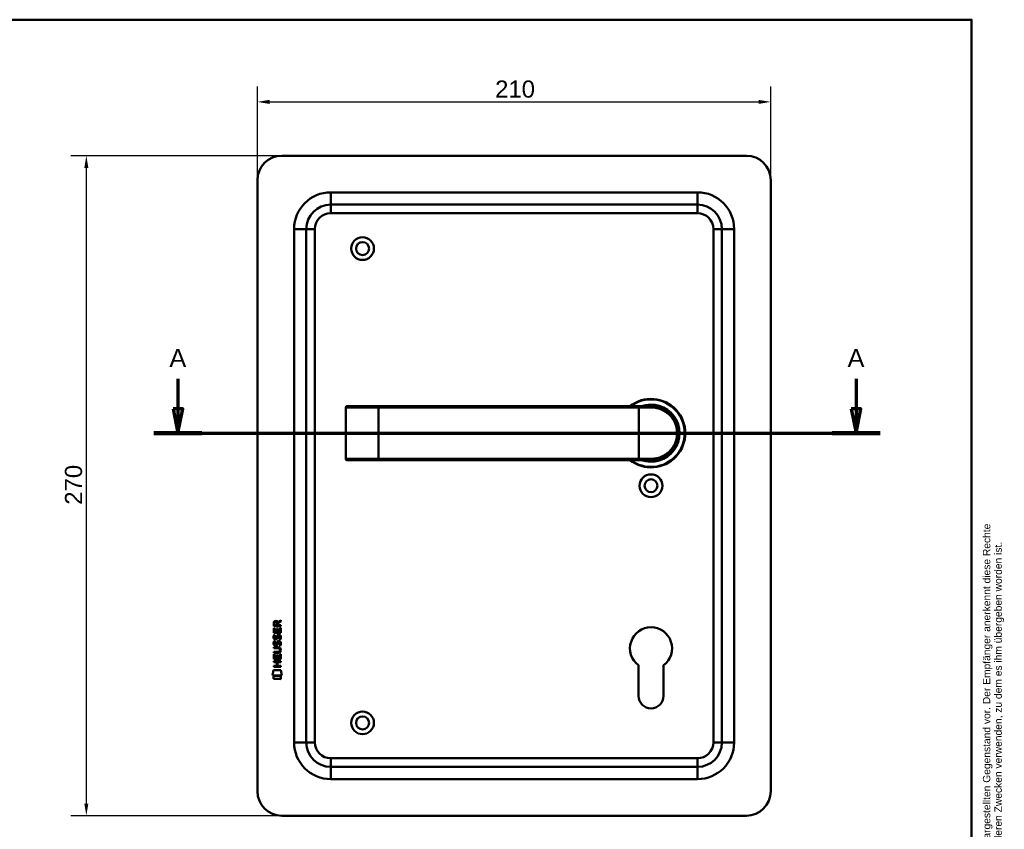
# Model space of a CAD drawing. Header units: millimetres. Extents: x 20 to 833, y 20 to 574.
# Tile 4 of 4: x 431 to 833, y 243 to 574. Entities that reach past the tile are written whole.
import ezdxf
from ezdxf.enums import TextEntityAlignment as Align

# ---------------------------------------------------------------- set-up
doc = ezdxf.new("R2010")
doc.units = ezdxf.units.MM
doc.header["$LTSCALE"] = 2
for name, color, linetype, lineweight in [('Bemaßungen(DIN)', 7, 'Continuous', 25), ('Schnittansichtslinien(DIN)', 7, 'Continuous', 70), ('Sichtbare Kanten(DIN)', 7, 'Continuous', 50), ('Sichtbare tangentiale Kanten(DIN)', 7, 'Continuous', 50), ('Skizziergeometrie(DIN)', 7, 'Continuous', 50), ('Skizzierlinie(DIN)', 7, 'Continuous', 25), ('Symbole(DIN)', 7, 'Continuous', 25)]:
    doc.layers.add(name, color=color, linetype=linetype, lineweight=lineweight)
doc.styles.add('Aktuell-DIN', font='arial.ttf')
doc.styles.add('Aktuell-DINGroßer Text', font='arial.ttf')
doc.styles.add('STANDARD-DIN~0', font='arial.ttf')
doc.styles.add('Textstil10', font='arial.ttf')
doc.styles.add('Textstil41', font='arial.ttf', dxfattribs={"width": 0.8})
doc.styles.add('Textstil83', font='arial.ttf', dxfattribs={"width": 0.8})
doc.dimstyles.new('CAD-LAN', dxfattribs={"dimscale": 2, "dimtxt": 3.5, "dimasz": 2.5, "dimexe": 3.175, "dimexo": 0, "dimgap": 0.8, "dimtad": 1, "dimrnd": 1e-08, "dimtxsty": 'STANDARD-DIN~0', "dimcen": 0.09, "dimdle": 10, "dimclrd": 250, "dimclre": 250, "dimclrt": 250, "dimadec": 0, "dimazin": 2, "dimtfac": 1, "dimtmove": 0, "dimatfit": 3, "dimfxl": 1, "dimtolj": 1, "dimtzin": 0, "dimlwd": 25, "dimlwe": 25, "dimarcsym": 0})

# ---------------------------------------------------------------- blocks, each defined once
blk = doc.blocks.new('Ränder Standardrahmen')
at = {"layer": 'Skizziergeometrie(DIN)', "flags": 128}
blk.add_lwpolyline([(10, 10), (10, 287), (410, 287), (410, 10), (10, 10)], dxfattribs=at)
blk = doc.blocks.new('Schriftfelder Heusser')
at = {"layer": 'Skizziergeometrie(DIN)'}
for p, q in [((101, 229.92), (101, 236.92)), ((101, 236.92), (291, 236.92)), ((111, 229.92), (111, 236.92)), ((123, 229.92), (123, 236.92)), ((232, 229.92), (232, 236.92)), ((256, 229.92), (256, 236.92)), ((291, 236.92), (291, 229.92)), ((101, 191.42), (101, 229.92)), ((101, 229.92), (291, 229.92)), ((111, 229.92), (111, 221.42)), ((123, 229.92), (123, 221.42)), ((232, 229.92), (232, 221.42)), ((256, 229.92), (256, 221.42)), ((291, 229.92), (291, 191.42)), ((101, 221.42), (291, 221.42)), ((150, 221.42), (150, 204.42)), ((198.85, 221.42), (198.85, 204.42)), ((216.35, 221.42), (216.35, 204.42)), ((238.35, 221.42), (238.35, 204.42)), ((278, 221.42), (278, 191.42)), ((278, 208.67), (291, 208.67)), ((101, 204.42), (291, 204.42)), ((142, 204.42), (142, 191.42)), ((236, 204.42), (236, 191.42)), ((278, 200.17), (291, 200.17)), ((291, 191.42), (101, 191.42))]:
    blk.add_line(p, q, dxfattribs=at)
at = {"layer": 'Skizzierlinie(DIN)'}
for p, q in [((113.5, 221.42), (113.5, 204.42)), ((118, 221.42), (118, 204.42)), ((162.35, 221.42), (162.35, 204.42)), ((166.85, 221.42), (166.85, 204.42)), ((113.5, 217.17), (150, 217.17)), ((162.35, 217.17), (278, 217.17)), ((113.5, 212.92), (150, 212.92)), ((162.35, 212.92), (278, 212.92)), ((113.5, 208.67), (150, 208.67)), ((162.35, 208.67), (278, 208.67))]:
    blk.add_line(p, q, dxfattribs=at)
for centre in [(115.75, 219.25), (164.6, 219.25), (115.75, 215.04), (164.6, 215.04), (115.75, 210.79), (164.6, 210.79), (115.75, 206.54), (164.6, 206.54)]:
    blk.add_circle(centre, 1.75, dxfattribs=at)
at = {"layer": 'Symbole(DIN)', "color": 7, "insert": (293.33, 191.7), "char_height": 1.5, "width": 182.3003, "attachment_point": 1, "rotation": 90, "line_spacing_factor": 0.944221, "style": 'Aktuell-DIN'}
blk.add_mtext('\\fArial|b0|i0;\\H1.5000;Die Schlossfabrik Heusser AG ist Eigentümerin dieses Dokumentes und behält sich alle Rechte an diesem und dem dargestellten Gegenstand vor. Der Empfänger anerkennt diese Rechte\\Pund wird das Dokument nicht ohne schriftliche Ermächtigung der Eigentümerin Dritten zugänglich machen oder zu anderen Zwecken verwenden, zu dem es ihm übergeben worden ist.\\P ', dxfattribs=at)
at = {"layer": 'Symbole(DIN)', "color": 179, "true_color": 0x262659, "style": 'Aktuell-DIN'}
for s, insert, char_height, attachment_point in [('Pos.', (106, 227), 2.489, 2), ('Menge', (117, 227), 2.489, 2), ('Benennung', (125.81, 225.38), 2.489, 4), ('B-Nummer', (234.74, 225.62), 2.489, 4), ('Material', (265.02, 225.62), 2.489, 5), ('\\fArial|b0|i0;a', (115.81, 219.53), 2, 5), ('\\fArial|b0|i0;e', (164.54, 219.53), 2, 5), ('\\fArial|b0|i0;Gezeichnet', (200.05, 219.23), 2, 4), ('\\fArial|b0|i0;b', (115.75, 215), 2, 5), ('\\fArial|b0|i0;f', (164.55, 215.06), 2, 5), ('\\fArial|b0|i0;Freigegeben', (199.92, 216), 2, 1), ('\\fArial|b0|i0;c', (115.75, 211.01), 2, 5), ('\\fArial|b0|i0;g', (164.63, 211.05), 2, 5), ('\\fArial|b0|i0;Projekt', (200, 211.98), 2, 1), ('\\fArial|b0|i0;d', (115.76, 206.55), 2, 5), ('\\fArial|b0|i0;h', (164.55, 206.57), 2, 5), ('\\fArial|b0|i0;CAD-Nr.', (200, 207.5), 2, 1), ('\\fArial|b0|i0;\\H2.0000;Massstab', (284.39, 206.37), 2, 5), ('\\fArial|b0|i0;\\H2.0000;Baugruppe', (143.1, 203.73), 2, 1), ('\\fArial|b0|i0;Zeichnungs-Nr.', (237, 203.5), 2, 1), ('\\fArial|b0|i0;\\H2.5000;4853 Murgenthal', (113.33, 192.46), 2.5, 7)]:
    blk.add_mtext(s, dxfattribs=dict(at, insert=insert, char_height=char_height, attachment_point=attachment_point))
at = {"layer": 'Symbole(DIN)', "color": 179, "true_color": 0x262659, "attachment_point": 5, "style": 'Aktuell-DIN'}
for s, insert, char_height, width in [('Änd.', (107.21, 213), 2.489, 12.3494), ('Änd.', (156.12, 212.76), 2.489, 12.3494), ('\\fArial|b0|i0;Änderung', (284.51, 202.33), 2, 12.1143)]:
    blk.add_mtext(s, dxfattribs=dict(at, insert=insert, char_height=char_height, width=width))
at = {"layer": 'Symbole(DIN)', "color": 7, "insert": (143.1, 196.62), "char_height": 4.5, "width": 90.18, "attachment_point": 4, "style": 'Aktuell-DIN'}
blk.add_mtext('\\fArial|b0|i0;\\W0.90;\\H4.5000;Heusser-Muschel Serie 6', dxfattribs=at)
at = {"layer": 'Symbole(DIN)', "color": 179, "true_color": 0x262659, "style": 'Textstil10'}
blk.add_attdef('ERSTELLUNGSDATUM_001', (217.04, 218.29), '', height=2, dxfattribs=at)
at = {"layer": 'Symbole(DIN)', "color": 179, "true_color": 0x262659}
for tag, height, style, p in [('AUTOR', 2.49, 'Aktuell-DIN', (240.03, 219.26)), ('KONTROLLDATUM', 2, 'Textstil10', (217.42, 215.04)), ('KONTROLLIERT_VON', 2, 'Textstil10', (239.98, 215.05))]:
    blk.add_attdef(tag, text='', height=height, dxfattribs=dict(at, style=style)).set_placement(p, align=Align.MIDDLE_LEFT)
at = {"layer": 'Symbole(DIN)', "color": 7, "style": 'Textstil83', "width": 0.8}
blk.add_attdef('Anfänglicher_Ansichtsmaßstab_001', (281.57, 213.34), '', height=2.3, dxfattribs=at)
at = {"layer": 'Symbole(DIN)', "color": 179, "true_color": 0x262659, "style": 'Textstil10'}
blk.add_attdef('PROJEKT', text='', height=2, dxfattribs=at).set_placement((217.77, 209.72), align=Align.BOTTOM_LEFT)
at = {"layer": 'Symbole(DIN)', "color": 7, "style": 'Textstil41', "width": 0.8}
blk.add_attdef('STATUS', text='', height=5, dxfattribs=at).set_placement((284.53, 195.86), align=Align.MIDDLE_CENTER)
blk = doc.blocks.new('*D21')
at = {"layer": 'Bemaßungen(DIN)', "color": 250, "linetype": 'Continuous', "lineweight": 25, "true_color": 0x3f3f3f, "transparency": 16777216}
for p, q in [((527.89, 508.38), (527.89, 546.73)), ((737.89, 508.38), (737.89, 546.73)), ((532.89, 540.38), (732.89, 540.38))]:
    blk.add_line(p, q, dxfattribs=at)
at = {"layer": 'Bemaßungen(DIN)', "color": 250, "linetype": 'Continuous', "true_color": 0x3f3f3f, "transparency": 16777216}
for points in [[(532.89, 541.21), (532.89, 539.55), (527.89, 540.38)], [(732.89, 541.21), (732.89, 539.55), (737.89, 540.38)]]:
    blk.add_solid(points, dxfattribs=at)
at = {"layer": 'Defpoints', "color": 0, "linetype": 'Continuous', "transparency": 16777216}
for p in [(737.89, 540.38), (527.89, 508.38), (737.89, 508.38)]:
    blk.add_point(p, dxfattribs=at)
at = {"layer": 'Bemaßungen(DIN)', "color": 250, "linetype": 'Continuous', "lineweight": 25, "true_color": 0x3f3f3f, "transparency": 16777216, "insert": (625.11, 549.13), "char_height": 7, "attachment_point": 1, "style": 'STANDARD-DIN~0'}
blk.add_mtext('\\A1;210', dxfattribs=at)
blk = doc.blocks.new('*D22')
at = {"layer": 'Bemaßungen(DIN)', "color": 250, "linetype": 'Continuous', "lineweight": 25, "true_color": 0x3f3f3f, "transparency": 16777216}
for p, q in [((537.89, 518.38), (451.54, 518.38)), ((457.89, 513.38), (457.89, 253.38)), ((537.89, 248.38), (451.54, 248.38))]:
    blk.add_line(p, q, dxfattribs=at)
at = {"layer": 'Bemaßungen(DIN)', "color": 250, "linetype": 'Continuous', "true_color": 0x3f3f3f, "transparency": 16777216}
for points in [[(457.06, 513.38), (458.72, 513.38), (457.89, 518.38)], [(457.06, 253.38), (458.72, 253.38), (457.89, 248.38)]]:
    blk.add_solid(points, dxfattribs=at)
at = {"layer": 'Defpoints', "color": 0, "linetype": 'Continuous', "transparency": 16777216}
for p in [(537.89, 518.38), (457.89, 248.38), (537.89, 248.38)]:
    blk.add_point(p, dxfattribs=at)
at = {"layer": 'Bemaßungen(DIN)', "color": 250, "linetype": 'Continuous', "lineweight": 25, "true_color": 0x3f3f3f, "transparency": 16777216, "insert": (449.14, 375.6), "char_height": 7, "attachment_point": 1, "rotation": 90, "style": 'STANDARD-DIN~0'}
blk.add_mtext('\\A1;270', dxfattribs=at)
blk = doc.blocks.new('2DTransSchnitt0')
at = {"layer": 'Schnittansichtslinien(DIN)', "linetype": 'Continuous'}
for p, q in [((247.68, 213.58), (247.68, 207.44)), ((386.39, 213.58), (386.39, 207.44)), ((246.68, 207.44), (247.68, 202.44)), ((248.68, 207.44), (246.68, 207.44)), ((247.68, 207.44), (247.68, 202.44)), ((247.68, 202.44), (248.68, 207.44)), ((385.39, 207.44), (386.39, 202.44)), ((387.39, 207.44), (385.39, 207.44)), ((386.39, 207.44), (386.39, 202.44)), ((386.39, 202.44), (387.39, 207.44)), ((242.77, 202.44), (391.29, 202.44))]:
    blk.add_line(p, q, dxfattribs=at)
at = {"layer": 'Schnittansichtslinien(DIN)', "linetype": 'Continuous', "lineweight": 140}
for p, q in [((242.77, 202.44), (252.58, 202.44)), ((381.48, 202.44), (391.29, 202.44))]:
    blk.add_line(p, q, dxfattribs=at)
at = {"layer": 'Schnittansichtslinien(DIN)', "linetype": 'Continuous', "flags": 128}
for points in [[(246.68, 207.44), (247.68, 202.44), (248.68, 207.44), (246.68, 207.44)], [(385.39, 207.44), (386.39, 202.44), (387.39, 207.44), (385.39, 207.44)]]:
    blk.add_lwpolyline(points, dxfattribs=at)
at = {"layer": 'Schnittansichtslinien(DIN)'}
for points in [[(246.68, 207.44), (247.68, 202.44), (248.68, 207.44), (246.68, 207.44)], [(385.39, 207.44), (386.39, 202.44), (387.39, 207.44), (385.39, 207.44)]]:
    blk.add_solid(points, dxfattribs=at)
at = {"layer": 'Schnittansichtslinien(DIN)', "char_height": 3.73, "attachment_point": 7, "style": 'Aktuell-DINGroßer Text'}
for insert in [(245.92, 215.94), (384.63, 215.94)]:
    blk.add_mtext('A', dxfattribs=dict(at, insert=insert))

msp = doc.modelspace()

# ---------------------------------------------------------------- linework, layer by layer
at = {"layer": 'Sichtbare Kanten(DIN)'}
for p, q in [((727.889, 518.38), (537.889, 518.38)), ((527.889, 508.38), (527.889, 258.38)), ((737.889, 258.38), (737.889, 508.38)), ((707.889, 498.38), (557.889, 498.38)), ((547.889, 488.38), (547.889, 278.38)), ((717.889, 278.38), (717.889, 488.38)), ((563.996, 415.38), (563.996, 394.38)), ((564.496, 415.88), (564.515, 415.88)), ((577.389, 415.88), (564.515, 415.88)), ((683.889, 415.88), (577.389, 415.88)), ((683.889, 415.88), (688.889, 415.88)), ((564.515, 393.88), (564.496, 393.88)), ((564.515, 393.88), (577.389, 393.88)), ((577.389, 393.88), (683.889, 393.88)), ((688.889, 393.88), (683.889, 393.88)), ((689.506, 393.897), (689.506, 393.897)), ((534.55, 325.901), (534.553, 327.214)), ((534.901, 327.17), (534.9, 326.282)), ((534.9, 326.282), (535.918, 326.281)), ((535.918, 326.281), (535.918, 327.169)), ((536.215, 327.53), (537.411, 328.32)), ((536.268, 327.131), (536.267, 326.281)), ((536.267, 326.281), (537.409, 326.28)), ((537.41, 327.886), (536.268, 327.131)), ((537.409, 326.28), (537.409, 325.899)), ((537.411, 328.32), (537.41, 327.886)), ((534.548, 323.171), (534.55, 325.175)), ((537.407, 323.168), (534.548, 323.171)), ((537.409, 325.899), (534.55, 325.901)), ((534.55, 325.175), (534.898, 325.175)), ((534.72, 322.397), (535.058, 322.296)), ((534.898, 325.175), (534.897, 323.547)), ((534.897, 323.547), (535.791, 323.547)), ((535.791, 323.547), (535.793, 324.994)), ((535.793, 324.994), (536.141, 324.993)), ((536.141, 324.993), (536.14, 323.546)), ((536.14, 323.546), (537.058, 323.546)), ((537.058, 323.546), (537.06, 325.193)), ((537.06, 325.193), (537.408, 325.192)), ((537.408, 325.192), (537.407, 323.168)), ((534.718, 319.85), (535.056, 319.75)), ((534.914, 318.519), (534.921, 318.501)), ((534.916, 321.065), (534.923, 321.048)), ((535.598, 318.421), (535.609, 318.438)), ((535.6, 320.967), (535.611, 320.984)), ((536.646, 319.547), (536.635, 319.547)), ((536.648, 322.094), (536.637, 322.094)), ((534.539, 312.433), (534.541, 314.437)), ((534.541, 315.008), (534.542, 315.385)), ((536.187, 315.007), (534.541, 315.008)), ((534.541, 314.437), (534.89, 314.437)), ((534.542, 315.385), (536.211, 315.384)), ((534.543, 316.943), (534.543, 317.32)), ((534.543, 317.32), (536.189, 317.319)), ((536.213, 316.942), (534.543, 316.943)), ((534.89, 314.437), (534.888, 312.81)), ((535.783, 312.809), (535.784, 314.256)), ((535.784, 314.256), (536.132, 314.256)), ((536.132, 314.256), (536.131, 312.809)), ((537.05, 312.808), (537.051, 314.455)), ((537.051, 314.455), (537.4, 314.455)), ((537.093, 316.157), (537.093, 316.166)), ((537.4, 314.455), (537.398, 312.431)), ((534.537, 311.262), (534.538, 311.639)), ((535.78, 311.261), (534.537, 311.262)), ((534.538, 311.639), (537.396, 311.637)), ((537.398, 312.431), (534.539, 312.433)), ((534.888, 312.81), (535.783, 312.809)), ((535.779, 309.704), (535.78, 311.261)), ((536.131, 312.809), (537.05, 312.808)), ((536.137, 311.261), (536.135, 309.703)), ((537.396, 311.26), (536.137, 311.261)), ((537.396, 311.637), (537.396, 311.26)), ((534.005, 305.751), (534.464, 307.883)), ((534.464, 307.883), (537.47, 307.881)), ((534.536, 309.705), (535.779, 309.704)), ((534.536, 309.328), (534.536, 309.705)), ((537.394, 309.325), (534.536, 309.328)), ((536.135, 309.703), (537.395, 309.702)), ((537.395, 309.702), (537.394, 309.325)), ((537.47, 307.881), (537.92, 305.747)), ((683.789, 297.38), (683.789, 309.955)), ((693.989, 309.955), (693.989, 297.38)), ((537.92, 305.747), (534.005, 305.751)), ((534.463, 304.323), (534.464, 305.465)), ((537.46, 304.32), (534.463, 304.323)), ((534.464, 305.465), (537.461, 305.462)), ((537.461, 305.462), (537.46, 304.32)), ((557.889, 268.38), (707.889, 268.38)), ((537.889, 248.38), (727.889, 248.38))]:
    msp.add_line(p, q, dxfattribs=at)
for centre, radius in [((570.889, 480.38), 4.65), ((570.889, 480.38), 2.65), ((688.889, 383.38), 4.65), ((688.889, 383.38), 2.65), ((570.889, 286.38), 4.65), ((570.889, 286.38), 2.65)]:
    msp.add_circle(centre, radius, dxfattribs=at)
for centre, radius, start, end in [((537.889, 508.38), 10, 90, 180), ((727.889, 508.38), 10, 0, 90), ((557.889, 488.38), 10, 90, 180), ((707.889, 488.38), 10, 0, 90), ((564.496, 415.38), 0.5, 90, 180), ((688.889, 404.88), 14, 231.78679, 128.21321), ((688.889, 404.88), 13.8, 232.8542, 127.1458), ((688.889, 404.88), 11.7, 250.08028, 109.91972), ((688.889, 404.88), 11.6, 251.49137, 108.50863), ((688.889, 404.88), 11.5, 253.04257, 106.95743), ((688.889, 404.88), 11.3, 256.76803, 103.23197), ((701.212, 392.182), 8.678, 159.58563, 159.5881), ((564.496, 394.38), 0.5, 180, 270), ((691.121, 394.772), 0.85, 240.53186, 240.67321), ((691.121, 394.772), 0.85, 324.22686, 324.41042), ((701.212, 392.182), 8.678, 163.58861, 163.59762), ((688.889, 316.88), 8.6, 306.37184, 233.62816), ((688.889, 297.38), 5.1, 180, 0), ((557.889, 278.38), 10, 180, 270), ((707.889, 278.38), 10, 270, 0), ((537.889, 258.38), 10, 180, 270), ((727.889, 258.38), 10, 270, 0)]:
    msp.add_arc(centre, radius, start, end, dxfattribs=at)
for centre, major_axis, ratio, start_param, end_param in [((536.079, 326.398), (-0.976, 1.274), 0.5180415, 5.9043613, 6.8771057), ((534.687, 326.317), (-1.242, -1.64), 0.5994938, 2.7365723, 3.5673799), ((536.266, 321.876), (1.192, 3.54), 0.2215161, 2.8263053, 2.8854462), ((536.182, 324.176), (1.103, 3.296), 0.2312948, 2.8124619, 2.8734213), ((535.667, 319.321), (0.583, 1.012), 0.541605, 2.7569093, 3.2147406), ((535.661, 321.859), (0.574, 1.004), 0.5438409, 2.7534304, 3.2137241), ((535.54, 318.445), (0.098, 0.139), 0.3641716, 4.4844927, 4.7925708), ((535.542, 320.992), (0.098, 0.139), 0.3641716, 4.4844927, 4.7925708), ((535.988, 317.862), (0.838, 1.64), 0.4594521, 5.9760112, 6.497704), ((535.989, 320.407), (0.839, 1.642), 0.4591024, 5.9761877, 6.4975755), ((532.372, 319.689), (4.808, -4.323), 0.3742014, 5.888113, 6.6064523), ((532.368, 312.645), (4.814, 4.313), 0.3742661, 5.9599282, 6.6783921), ((513.66, 335.993), (23.266, -20.361), 0.1371339, 6.127502, 6.402435)]:
    msp.add_ellipse(centre, major_axis=major_axis, ratio=ratio, start_param=start_param, end_param=end_param, dxfattribs=at)
for points, knots in [([(688.889, 393.88), (690.546, 393.88), (692.189, 394.26), (693.662, 394.969), (695.135, 395.678), (696.439, 396.714), (697.464, 397.99), (698.489, 399.266), (699.232, 400.784), (699.607, 402.403), (699.981, 404.021), (699.98, 405.741), (699.606, 407.358), (699.232, 408.976), (698.49, 410.493), (697.464, 411.769), (696.439, 413.045), (695.135, 414.081), (693.662, 414.79), (692.189, 415.5), (690.546, 415.88), (688.889, 415.88)], [-3.3432814, -3.3432814, -3.3432814, -3.3432814, -2.8656698, -2.8656698, -2.8656698, -2.3880581, -2.3880581, -2.3880581, -1.9104465, -1.9104465, -1.9104465, -1.4328349, -1.4328349, -1.4328349, -0.9552233, -0.9552233, -0.9552233, -0.4776116, -0.4776116, -0.4776116, 0, 0, 0, 0]), ([(537.093, 316.166), (537.093, 316.213), (537.09, 316.26), (537.074, 316.395), (537.052, 316.483), (536.977, 316.633), (536.931, 316.695), (536.811, 316.801), (536.74, 316.841), (536.523, 316.924), (536.363, 316.942), (536.213, 316.942)], [0, 0, 0, 0, 0.01400423, 0.01400423, 0.0408947, 0.0408947, 0.06439039, 0.06439039, 0.08887549, 0.08887549, 0.13413559, 0.13413559, 0.13413559, 0.13413559])]:
    msp.add_open_spline(points, degree=3, knots=knots, dxfattribs=at)
for points in [[(534.553, 327.214), (534.567, 327.656), (534.799, 328.118), (535.412, 328.117)], [(535.918, 327.169), (535.919, 327.443), (535.832, 327.768), (535.416, 327.768)], [(534.519, 321.721), (534.537, 321.86), (534.578, 322.067), (534.649, 322.24)], [(534.649, 322.24), (534.668, 322.289), (534.72, 322.397), (534.72, 322.397)], [(535.058, 322.296), (535.058, 322.296), (534.939, 321.97), (534.904, 321.832)], [(535.791, 321.503), (535.876, 321.87), (535.978, 322.082), (536.119, 322.249)], [(536.119, 322.249), (536.212, 322.359), (536.342, 322.432), (536.522, 322.456)], [(536.522, 322.456), (536.809, 322.494), (537.092, 322.394), (537.286, 322.077)], [(534.594, 318.372), (534.504, 318.612), (534.475, 318.846), (534.517, 319.174)], [(534.596, 320.918), (534.506, 321.159), (534.477, 321.392), (534.519, 321.721)], [(534.517, 319.174), (534.534, 319.313), (534.576, 319.52), (534.647, 319.693)], [(535.154, 317.911), (534.93, 317.944), (534.7, 318.089), (534.594, 318.372)], [(535.156, 320.458), (534.932, 320.491), (534.702, 320.636), (534.596, 320.918)], [(534.647, 319.693), (534.666, 319.743), (534.718, 319.85), (534.718, 319.85)], [(534.901, 319.285), (534.837, 319.033), (534.831, 318.809), (534.89, 318.593)], [(534.904, 321.832), (534.839, 321.579), (534.833, 321.355), (534.892, 321.139)], [(535.056, 319.75), (535.056, 319.75), (534.936, 319.423), (534.901, 319.285)], [(535.126, 318.289), (535.273, 318.229), (535.462, 318.264), (535.567, 318.379)], [(535.128, 320.835), (535.275, 320.775), (535.464, 320.811), (535.569, 320.926)], [(535.31, 320.445), (535.21, 320.446), (535.189, 320.453), (535.156, 320.458)], [(535.936, 318.263), (535.821, 318.053), (535.626, 317.894), (535.308, 317.898)], [(535.938, 320.809), (535.823, 320.6), (535.628, 320.441), (535.31, 320.445)], [(535.609, 318.438), (535.678, 318.547), (535.734, 318.711), (535.789, 318.956)], [(535.611, 320.984), (535.68, 321.094), (535.737, 321.257), (535.791, 321.503)], [(535.789, 318.956), (535.874, 319.324), (535.976, 319.535), (536.117, 319.703)], [(536.129, 318.806), (536.074, 318.566), (536.012, 318.401), (535.936, 318.263)], [(536.131, 321.352), (536.076, 321.112), (536.014, 320.947), (535.938, 320.809)], [(536.117, 319.703), (536.21, 319.813), (536.34, 319.885), (536.52, 319.909)], [(536.178, 319.004), (536.17, 318.974), (536.13, 318.808), (536.129, 318.806)], [(536.18, 321.551), (536.172, 321.521), (536.132, 321.355), (536.131, 321.352)], [(536.363, 319.429), (536.293, 319.341), (536.232, 319.202), (536.178, 319.004)], [(536.366, 321.976), (536.295, 321.887), (536.234, 321.749), (536.18, 321.551)], [(536.635, 319.547), (536.513, 319.547), (536.438, 319.514), (536.363, 319.429)], [(536.637, 322.094), (536.515, 322.094), (536.44, 322.061), (536.366, 321.976)], [(536.52, 319.909), (536.807, 319.948), (537.09, 319.847), (537.284, 319.531)], [(536.838, 317.964), (536.838, 317.964), (536.993, 318.218), (537.052, 318.503)], [(536.84, 320.511), (536.84, 320.511), (536.995, 320.765), (537.054, 321.05)], [(537.209, 320.424), (537.189, 320.429), (536.841, 320.511), (536.84, 320.511)], [(537.052, 318.503), (537.121, 318.836), (537.121, 319.112), (537.015, 319.31)], [(537.054, 321.05), (537.123, 321.383), (537.123, 321.659), (537.017, 321.856)], [(537.432, 318.596), (537.402, 318.265), (537.244, 317.935), (537.207, 317.878)], [(537.434, 321.143), (537.404, 320.811), (537.246, 320.482), (537.209, 320.424)], [(537.284, 319.531), (537.394, 319.35), (537.447, 319.131), (537.447, 318.862)], [(537.286, 322.077), (537.396, 321.897), (537.449, 321.678), (537.449, 321.408)], [(537.447, 318.862), (537.447, 318.777), (537.44, 318.691), (537.432, 318.596)], [(537.449, 321.408), (537.449, 321.323), (537.442, 321.237), (537.434, 321.143)], [(535.308, 317.898), (535.208, 317.9), (535.187, 317.906), (535.154, 317.911)], [(537.207, 317.878), (537.187, 317.882), (536.838, 317.964), (536.838, 317.964)]]:
    msp.add_open_spline(points, degree=3, dxfattribs=at)
at = {"layer": 'Sichtbare tangentiale Kanten(DIN)'}
for p, q in [((557.889, 503.38), (557.889, 498.38)), ((557.889, 503.38), (707.889, 503.38)), ((707.889, 503.38), (707.889, 498.38)), ((557.889, 494.88), (557.889, 498.38)), ((707.889, 494.88), (707.889, 498.38)), ((707.889, 494.88), (557.889, 494.88)), ((542.889, 488.38), (547.889, 488.38)), ((542.889, 278.38), (542.889, 488.38)), ((551.389, 488.38), (547.889, 488.38)), ((551.389, 488.38), (551.389, 278.38)), ((714.389, 488.38), (717.889, 488.38)), ((714.389, 278.38), (714.389, 488.38)), ((722.889, 488.38), (717.889, 488.38)), ((722.889, 488.38), (722.889, 278.38)), ((564.034, 415.38), (563.996, 415.38)), ((564.034, 394.38), (564.034, 415.38)), ((564.034, 415.38), (577.389, 415.38)), ((577.389, 415.88), (577.389, 415.38)), ((577.389, 415.38), (683.889, 415.38)), ((577.389, 415.38), (577.389, 394.38)), ((683.889, 415.88), (683.889, 415.38)), ((683.889, 415.38), (683.889, 394.38)), ((688.946, 415.38), (683.889, 415.38)), ((563.996, 394.38), (564.034, 394.38)), ((577.389, 394.38), (564.034, 394.38)), ((683.889, 394.38), (577.389, 394.38)), ((577.389, 393.88), (577.389, 394.38)), ((683.889, 394.38), (688.946, 394.38)), ((683.889, 393.88), (683.889, 394.38)), ((542.889, 278.38), (547.889, 278.38)), ((551.389, 278.38), (547.889, 278.38)), ((714.389, 278.38), (717.889, 278.38)), ((722.889, 278.38), (717.889, 278.38)), ((557.889, 268.38), (557.889, 271.88)), ((557.889, 271.88), (707.889, 271.88)), ((707.889, 271.88), (707.889, 268.38)), ((557.889, 268.38), (557.889, 263.38)), ((707.889, 263.38), (707.889, 268.38)), ((707.889, 263.38), (557.889, 263.38))]:
    msp.add_line(p, q, dxfattribs=at)
for centre, radius, start, end in [((557.889, 488.38), 15, 90, 180), ((707.889, 488.38), 15, 0, 90), ((557.889, 488.38), 6.5, 90, 180), ((707.889, 488.38), 6.5, 0, 90), ((557.889, 278.38), 15, 180, 270), ((557.889, 278.38), 6.5, 180, 270), ((707.889, 278.38), 6.5, 270, 0), ((707.889, 278.38), 15, 270, 0)]:
    msp.add_arc(centre, radius, start, end, dxfattribs=at)
for centre, major_axis, ratio, start_param, end_param in [((564.515, 415.38), (0, 0.5), 0.9612617, 0, 1.5707963), ((688.889, 415.38), (0, 0.5), 0.1145038, 4.712389, 6.2831853), ((564.515, 394.38), (0, -0.5), 0.9612617, 4.712389, 6.2831853), ((688.889, 394.38), (0, -0.5), 0.1145038, 0, 1.5707963)]:
    msp.add_ellipse(centre, major_axis=major_axis, ratio=ratio, start_param=start_param, end_param=end_param, dxfattribs=at)
msp.add_open_spline([(688.946, 415.38), (690.546, 415.38), (692.132, 415.016), (693.554, 414.34), (694.977, 413.663), (696.236, 412.674), (697.226, 411.456), (698.215, 410.238), (698.936, 408.791), (699.296, 407.246), (699.655, 405.702), (699.654, 404.06), (699.294, 402.515), (698.934, 400.97), (698.214, 399.521), (697.225, 398.303), (696.236, 397.085), (694.976, 396.096), (693.554, 395.42), (692.132, 394.744), (690.546, 394.38), (688.946, 394.38)], degree=3, knots=[0, 0, 0, 0, 0.4776116, 0.4776116, 0.4776116, 0.9552233, 0.9552233, 0.9552233, 1.4328349, 1.4328349, 1.4328349, 1.9104465, 1.9104465, 1.9104465, 2.3880581, 2.3880581, 2.3880581, 2.8656698, 2.8656698, 2.8656698, 3.3432814, 3.3432814, 3.3432814, 3.3432814], dxfattribs=at)

# ---------------------------------------------------------------- block references
at = {"xscale": 2, "yscale": 2, "zscale": 2}
msp.add_blockref('Ränder Standardrahmen', (0, 0), dxfattribs=at)
msp.add_blockref('Schriftfelder Heusser', (238, -362.833), dxfattribs=at).add_auto_attribs({'ERSTELLUNGSDATUM_001': '18.12.2020', 'Anfänglicher_Ansichtsmaßstab_001': '1 : 2'})
at = {"layer": 'Schnittansichtslinien(DIN)', "xscale": 2, "yscale": 2, "zscale": 2}
msp.add_blockref('2DTransSchnitt0', (0, 0), dxfattribs=at)

# ---------------------------------------------------------------- dimensions: what is measured, and where the dimension line sits
at = {"layer": 'Bemaßungen(DIN)', "color": 250, "linetype": 'Continuous', "lineweight": 25, "true_color": 0x3f3f3f}
for base, p1, p2, angle, picture, middle in [((737.889, 540.38), (527.889, 508.38), (737.889, 508.38), 180, '*D21', (632.889, 540.38)), ((457.889, 248.38), (537.889, 518.38), (537.889, 248.38), 90, '*D22', (457.889, 383.38))]:
    dim = msp.add_linear_dim(base=base, p1=p1, p2=p2, angle=angle, dimstyle='CAD-LAN', override={"dimgap": 0.8, "dimdec": 2, "dimtol": 0, "dimlim": 0, "dimtp": 0, "dimtm": 0, "dimtdec": 2, "dimtofl": 0, "dimatfit": 1}, dxfattribs=at)
    dim.commit()
    dim.dimension.update_dxf_attribs({"geometry": picture, "text_midpoint": middle, "dimtype": 160})

doc.saveas('drawing.dxf')
